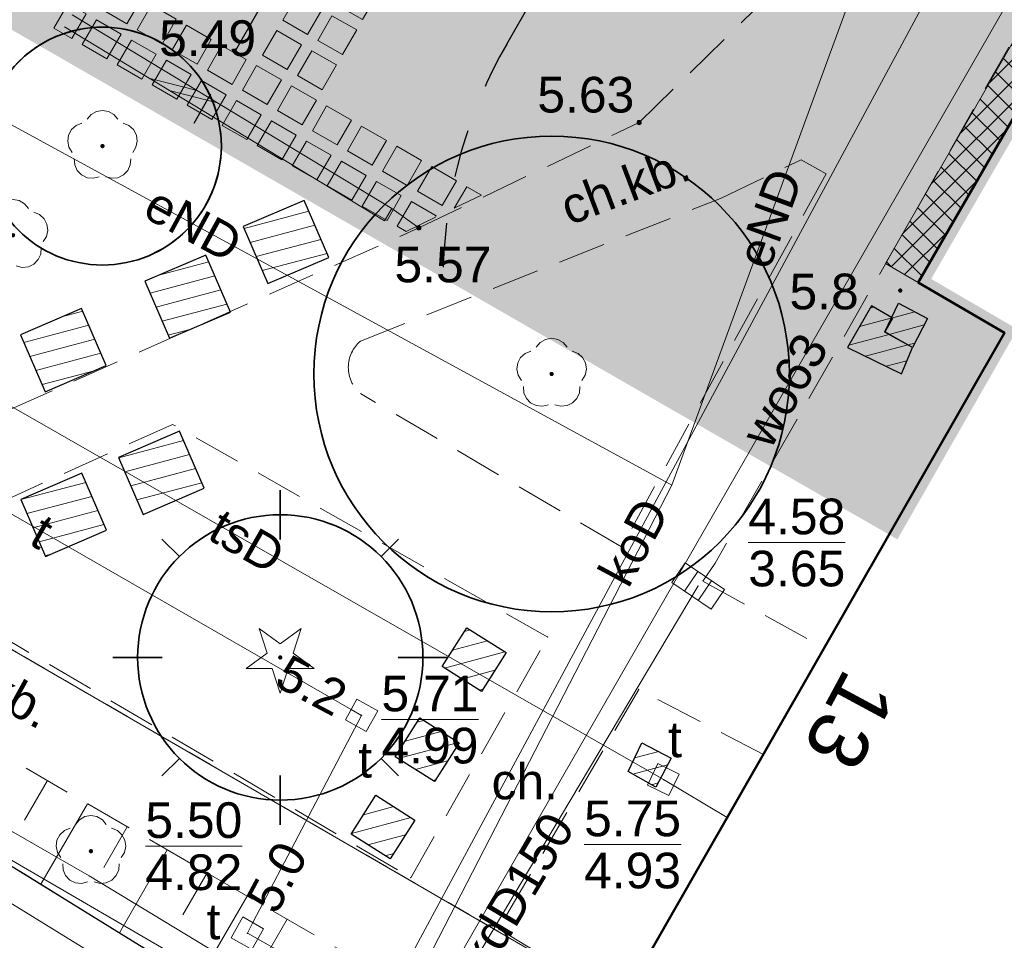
# Model space of a CAD drawing. Extents: x 5477758 to 5478338, y 5918274 to 5918502.
# Tile 65 of 155: x 5477929 to 5477949, y 5918414 to 5918433. Entities that reach past the tile are written whole.
import ezdxf
from ezdxf.enums import TextEntityAlignment as Align

# ---------------------------------------------------------------- set-up
doc = ezdxf.new("R2010")
doc.units = 0
doc.header["$PDSIZE"] = 0.75
for name, pattern in [('budynki akt$0$DASHED', [19.05, 12.7, -6.35]), ('L_0_06', [2, 1.5, -0.5]), ('PRZER1-1', [2, 1, -1]), ('PRZER2-1', [3, 2, -1]), ('PRZER3-1', [4, 3, -1])]:
    doc.linetypes.add(name, pattern=pattern)
doc.layers.get('0').update_dxf_attribs({"linetype": 'CONTINUOUS', "lineweight": 13})
for name, color, linetype, lineweight in [('0_chodnik do naprawy', 7, 'CONTINUOUS', 0), ('0_granica 10m od okien', 7, 'CONTINUOUS', 0), ('0_NAWIERZCHNIA UTWARDZONA_CHODNIK', 254, 'CONTINUOUS', 0), ('0_PROJEKTOWANA ZIELEŃ NISKA-TRAWA', 63, 'CONTINUOUS', 0), ('0_PŁYTA CHODNIKOWA_BETONOWA', 7, 'CONTINUOUS', 0), ('0_ZIELEŃ NISKA ISTNIEJACA', 76, 'CONTINUOUS', 0), ('A_GRANICA OPRACOWANIA', 7, 'CONTINUOUS', 0), ('GEPADR_O', 236, 'CONTINUOUS', 18), ('GESBZO', 7, 'CONTINUOUS', 50), ('GESDZI', 7, 'CONTINUOUS', 18), ('GESUZY', 96, 'PRZER1-1', 18), ('GSLKRW', 7, 'CONTINUOUS', 25), ('GSPPRB', 7, 'CONTINUOUS', 20), ('GSPRDI', 96, 'CONTINUOUS', 18), ('GSPRDL', 96, 'CONTINUOUS', 18), ('GSPWPN', 7, 'CONTINUOUS', 13), ('GSPWPN_O', 7, 'CONTINUOUS', 13), ('GSSDSO', 7, 'CONTINUOUS', 18), ('GSSKOA', 7, 'PRZER3-1', 18), ('GSSKOD', 7, 'PRZER2-1', 18), ('GSSKOD_O', 7, 'PRZER2-1', 18), ('GSSZSN', 7, 'PRZER2-1', 18), ('GULEPR', 1, 'CONTINUOUS', 18), ('GULEPR_O', 1, 'CONTINUOUS', 18), ('GULKPR', 36, 'CONTINUOUS', 18), ('GULKPR_O', 36, 'CONTINUOUS', 18), ('GULTPR', 30, 'CONTINUOUS', 18), ('GULTPR_O', 30, 'CONTINUOUS', 18), ('GULWPR', 5, 'CONTINUOUS', 18), ('GULWPR_O', 5, 'CONTINUOUS', 18), ('GUPIKP', 7, 'CONTINUOUS', 18), ('GUPIWZ', 7, 'CONTINUOUS', 18), ('GUPIWZ_O', 7, 'CONTINUOUS', 18), ('GUPKKS', 36, 'CONTINUOUS', 18), ('GUPPRZ', 7, 'CONTINUOUS', 18), ('GUPPRZ_O', 7, 'CONTINUOUS', 18), ('OT_Rzedna', 7, 'CONTINUOUS', 18), ('pomiar', 7, 'CONTINUOUS', 18), ('wysokosci', 7, 'CONTINUOUS', 18), ('ZZ_grupa', 60, 'CONTINUOUS', 30), ('ZZ_grupa-krzewow-szraf', 60, 'CONTINUOUS', 13), ('ZZ_korona', 94, 'CONTINUOUS', 35)]:
    doc.layers.add(name, color=color, linetype=linetype, lineweight=lineweight)
doc.styles.add('GEO-INFO', font='arial.ttf')
pattern_1 = [(194.933, (5477837.84446, 5918344.9947), (0.08181636, -0.3067773), [])]
pattern_2 = [(194.933, (5477838.29312, 5918344.3774), (0.08181636, -0.3067773), [])]

# ---------------------------------------------------------------- blocks, each defined once
blk = doc.blocks.new('POINT')
at = {"color": 0}
blk.add_point((0, 0), dxfattribs=at)
blk = doc.blocks.new('ODTN_2')
at = {"color": 0}
for points in [[(-1.5, -0.5), (0.5, 0.5)], [(-0.5, -0.5), (1.5, 0.5)]]:
    blk.add_lwpolyline(points, dxfattribs=at)
blk = doc.blocks.new('SPDIP')
blk.add_hatch(color=0).paths.add_polyline_path([(0, -0.09), (0.027812, -0.085595), (0.052901, -0.072812), (0.072812, -0.052901), (0.085595, -0.027812), (0.09, 0), (0.085595, 0.027812), (0.072812, 0.052901), (0.052901, 0.072812), (0.027812, 0.085595), (0, 0.09), (-0.027812, 0.085595), (-0.052901, 0.072812), (-0.072812, 0.052901), (-0.085595, 0.027812), (-0.09, 0), (-0.085595, -0.027812), (-0.072812, -0.052901), (-0.052901, -0.072812), (-0.027812, -0.085595)])
at = {"color": 0}
blk.add_lwpolyline([(0.544942, 0.177062), (1.426676, -0.463555), (0.336792, -0.463555), (0, -1.500096), (-0.336792, -0.463555), (-1.426676, -0.463555), (-0.544942, 0.177062), (-0.881734, 1.213603), (0, 0.572986), (0.881734, 1.213603)], close=True, dxfattribs=at)
blk = doc.blocks.new('KOLO')
blk.add_hatch(color=0).paths.add_polyline_path([(-0.5, 0), (-0.482963, -0.12941), (-0.433013, -0.25), (-0.353553, -0.353553), (-0.25, -0.433013), (-0.12941, -0.482963), (0, -0.5), (0.12941, -0.482963), (0.25, -0.433013), (0.353553, -0.353553), (0.433013, -0.25), (0.482963, -0.12941), (0.5, 0), (0.482963, 0.12941), (0.433013, 0.25), (0.353553, 0.353553), (0.25, 0.433013), (0.12941, 0.482963), (0, 0.5), (-0.12941, 0.482963), (-0.25, 0.433013), (-0.353553, 0.353553), (-0.433013, 0.25), (-0.482963, 0.12941)])
blk = doc.blocks.new('SUUS05')
at = {"color": 0}
blk.add_lwpolyline([(0.5, -0.25), (-0.5, -0.25), (-0.5, 0.25), (0.5, 0.25)], close=True, dxfattribs=at)
for points in [[(-0.175, -0.25), (-0.175, 0.25)], [(0.175, -0.25), (0.175, 0.25)]]:
    blk.add_lwpolyline(points, dxfattribs=at)
blk = doc.blocks.new('KWADRAT_NIEPRZEZR')
at = {"color": 0}
blk.add_lwpolyline([(-0.5, -0.5), (0.5, -0.5), (0.5, 0.5), (-0.5, 0.5)], close=True, dxfattribs=at)
blk = doc.blocks.new('SPDLP')
blk.add_hatch(color=0).paths.add_polyline_path([(0, -0.09), (0.027812, -0.085595), (0.052901, -0.072812), (0.072812, -0.052901), (0.085595, -0.027812), (0.09, 0), (0.085595, 0.027812), (0.072812, 0.052901), (0.052901, 0.072812), (0.027812, 0.085595), (0, 0.09), (-0.027812, 0.085595), (-0.052901, 0.072812), (-0.072812, 0.052901), (-0.085595, 0.027812), (-0.09, 0), (-0.085595, -0.027812), (-0.072812, -0.052901), (-0.052901, -0.072812), (-0.027812, -0.085595)])
at = {"color": 0}
for points in [[(-0.648554, 1.126667), (-0.481106, 1.325358), (-0.255912, 1.454989), (0, 1.5), (0.255912, 1.454989), (0.481106, 1.325358), (0.648554, 1.126667)], [(-1.271938, -0.268652), (-1.40916, -0.048001), (-1.462858, 0.20623), (-1.426585, 0.463525), (-1.304695, 0.693003), (-1.11182, 0.867117), (-0.871109, 0.964971)], [(0.871109, 0.964971), (1.11182, 0.867117), (1.304695, 0.693003), (1.426585, 0.463525), (1.462858, 0.20623), (1.40916, -0.048001), (1.271938, -0.268652)], [(-0.137547, -1.292703), (-0.389802, -1.355024), (-0.648184, -1.327532), (-0.881678, -1.213525), (-1.062258, -1.026689), (-1.168249, -0.78945), (-1.186929, -0.530282)], [(1.186929, -0.530282), (1.168249, -0.78945), (1.062258, -1.026689), (0.881678, -1.213525), (0.648184, -1.327532), (0.389802, -1.355024), (0.137547, -1.292703)]]:
    blk.add_lwpolyline(points, dxfattribs=at)
blk = doc.blocks.new('OTRN')
at = {"linetype": 'Continuous', "lineweight": 13}
blk.add_hatch(color=0, dxfattribs=at).paths.add_polyline_path([(0, -0.091, 1), (0, 0.091, 1)])
at = {"color": 0, "linetype": 'Continuous', "lineweight": 13}
blk.add_circle((0, 0), 0.0906, dxfattribs=at)
blk = doc.blocks.new('PŁYTY BETONOWE_1')
at = {"lineweight": 0}
for points in [[(5477952.536, 5918441.789), (5477952.24, 5918441.268), (5477951.798, 5918441.522), (5477952.097, 5918442.042)], [(5477952.091, 5918441.007), (5477951.795, 5918440.485), (5477951.348, 5918440.742), (5477951.648, 5918441.262)], [(5477951.646, 5918440.224), (5477951.349, 5918439.703), (5477950.899, 5918439.963), (5477951.198, 5918440.482)], [(5477951.201, 5918439.442), (5477950.904, 5918438.921), (5477950.449, 5918439.183), (5477950.749, 5918439.703)], [(5477950.756, 5918438.66), (5477950.459, 5918438.139), (5477950, 5918438.403), (5477950.3, 5918438.923)], [(5477950.31, 5918437.878), (5477950.014, 5918437.357), (5477949.551, 5918437.623), (5477949.85, 5918438.143)], [(5477949.865, 5918437.096), (5477949.569, 5918436.575), (5477949.101, 5918436.843), (5477949.401, 5918437.363)], [(5477949.42, 5918436.314), (5477949.124, 5918435.794), (5477948.652, 5918436.064), (5477948.952, 5918436.583)]]:
    blk.add_hatch(color=254, dxfattribs=at).paths.add_polyline_path(points)
h = blk.add_hatch(color=254, dxfattribs=at)
h.paths.add_polyline_path([(5477936.237, 5918429.541), (5477936.757, 5918429.241), (5477937.057, 5918429.761), (5477936.537, 5918430.061)])
h.paths.add_polyline_path([(5477932.65, 5918430.627), (5477932.13, 5918430.927), (5477932.43, 5918431.446), (5477932.95, 5918431.147)])
h.paths.add_polyline_path([(5477937.493, 5918428.817), (5477936.974, 5918429.117), (5477937.273, 5918429.636), (5477937.793, 5918429.337)])
h.paths.add_polyline_path([(5477935.596, 5918428.929), (5477935.076, 5918429.229), (5477935.376, 5918429.749), (5477935.896, 5918429.449)])
h.paths.add_polyline_path([(5477934.123, 5918429.778), (5477933.603, 5918430.078), (5477933.903, 5918430.598), (5477934.423, 5918430.298)])
h.paths.add_polyline_path([(5477936.021, 5918429.666), (5477935.501, 5918429.965), (5477935.8, 5918430.485), (5477936.32, 5918430.186)])
h.paths.add_polyline_path([(5477935.284, 5918430.09), (5477934.764, 5918430.39), (5477935.064, 5918430.91), (5477935.584, 5918430.61)])
h.paths.add_polyline_path([(5477933.811, 5918430.939), (5477933.291, 5918431.239), (5477933.591, 5918431.758), (5477934.111, 5918431.459)])
h.paths.add_polyline_path([(5477933.075, 5918431.363), (5477932.555, 5918431.663), (5477932.854, 5918432.183), (5477933.374, 5918431.883)])
h.paths.add_polyline_path([(5477931.914, 5918431.051), (5477931.394, 5918431.351), (5477931.694, 5918431.871), (5477932.213, 5918431.571)])
h.paths.add_polyline_path([(5477931.602, 5918432.212), (5477931.082, 5918432.512), (5477931.381, 5918433.032), (5477931.901, 5918432.732)])
h.paths.add_polyline_path([(5477930.441, 5918431.9), (5477929.921, 5918432.2), (5477930.221, 5918432.72), (5477930.74, 5918432.42)])
h.paths.add_polyline_path([(5477935.288, 5918434.704), (5477934.989, 5918434.184), (5477935.509, 5918433.885), (5477935.808, 5918434.405)])
h.paths.add_polyline_path([(5477936.137, 5918436.177), (5477935.838, 5918435.657), (5477936.358, 5918435.358), (5477936.657, 5918435.878)])
h.paths.add_polyline_path([(5477931.177, 5918431.476), (5477930.657, 5918431.775), (5477930.957, 5918432.295), (5477931.477, 5918431.996)])
h.paths.add_polyline_path([(5477930.865, 5918432.637), (5477930.345, 5918432.936), (5477930.645, 5918433.456), (5477931.165, 5918433.156)])
h.paths.add_polyline_path([(5477934.864, 5918433.968), (5477934.564, 5918433.448), (5477935.084, 5918433.148), (5477935.384, 5918433.668)])
h.paths.add_polyline_path([(5477936.449, 5918435.016), (5477936.15, 5918434.497), (5477936.67, 5918434.197), (5477936.969, 5918434.717)])
h.paths.add_polyline_path([(5477937.298, 5918436.489), (5477936.999, 5918435.969), (5477937.518, 5918435.67), (5477937.818, 5918436.19)])
h.paths.add_polyline_path([(5477935.813, 5918428.805), (5477936.112, 5918429.324), (5477936.632, 5918429.025), (5477936.333, 5918428.505)])
h.paths.add_polyline_path([(5477934.86, 5918429.354), (5477934.34, 5918429.653), (5477934.639, 5918430.173), (5477935.159, 5918429.874)])
h.paths.add_polyline_path([(5477934.548, 5918430.515), (5477934.028, 5918430.814), (5477934.327, 5918431.334), (5477934.847, 5918431.034)])
h.paths.add_polyline_path([(5477933.387, 5918430.203), (5477932.867, 5918430.502), (5477933.166, 5918431.022), (5477933.686, 5918430.722)])
h.paths.add_polyline_path([(5477934.972, 5918431.251), (5477934.452, 5918431.551), (5477934.752, 5918432.071), (5477935.272, 5918431.771)])
h.paths.add_polyline_path([(5477936.025, 5918434.28), (5477935.725, 5918433.76), (5477936.245, 5918433.46), (5477936.545, 5918433.98)])
h.paths.add_polyline_path([(5477936.562, 5918436.914), (5477936.262, 5918436.394), (5477936.782, 5918436.094), (5477937.081, 5918436.614)])
h.paths.add_polyline_path([(5477935.176, 5918432.807), (5477934.877, 5918432.287), (5477935.396, 5918431.988), (5477935.696, 5918432.507)])
h.paths.add_polyline_path([(5477934.44, 5918433.231), (5477934.14, 5918432.712), (5477934.66, 5918432.412), (5477934.96, 5918432.932)])
h.paths.add_polyline_path([(5477936.874, 5918435.753), (5477936.574, 5918435.233), (5477937.094, 5918434.933), (5477937.394, 5918435.453)])
h.paths.add_polyline_path([(5477932.338, 5918431.788), (5477931.818, 5918432.087), (5477932.118, 5918432.607), (5477932.638, 5918432.308)])
h.paths.add_polyline_path([(5477935.601, 5918433.543), (5477935.301, 5918433.024), (5477935.821, 5918432.724), (5477936.12, 5918433.244)])
h.paths.add_polyline_path([(5477935.713, 5918435.441), (5477935.413, 5918434.921), (5477935.933, 5918434.621), (5477936.233, 5918435.141)])
h.paths.add_polyline_path([(5477933.716, 5918431.975), (5477934.015, 5918432.495), (5477934.535, 5918432.195), (5477934.236, 5918431.675)])
h.paths.add_polyline_path([(5477929.704, 5918432.325), (5477929.328, 5918432.542), (5477929.627, 5918433.062), (5477930.004, 5918432.844)])
h.paths.add_polyline_path([(5477930.129, 5918433.061), (5477929.752, 5918433.278), (5477930.052, 5918433.798), (5477930.428, 5918433.581)])
h.paths.add_polyline_path([(5477936.549, 5918428.38), (5477936.733, 5918428.274), (5477937.351, 5918428.569), (5477937.369, 5918428.6), (5477936.849, 5918428.9)])
h.paths.add_polyline_path([(5477937.776, 5918428.772), (5477937.749, 5918428.759), (5477938.01, 5918429.212), (5477938.321, 5918429.033)])
for points in [[(5477952.536, 5918441.789), (5477952.24, 5918441.268), (5477951.798, 5918441.522), (5477952.097, 5918442.042), (5477952.536, 5918441.789)], [(5477952.091, 5918441.007), (5477951.795, 5918440.485), (5477951.348, 5918440.742), (5477951.648, 5918441.262), (5477952.091, 5918441.007)], [(5477951.646, 5918440.224), (5477951.349, 5918439.703), (5477950.899, 5918439.963), (5477951.198, 5918440.482), (5477951.646, 5918440.224)], [(5477951.201, 5918439.442), (5477950.904, 5918438.921), (5477950.449, 5918439.183), (5477950.749, 5918439.703), (5477951.201, 5918439.442)], [(5477950.756, 5918438.66), (5477950.459, 5918438.139), (5477950, 5918438.403), (5477950.3, 5918438.923), (5477950.756, 5918438.66)], [(5477950.31, 5918437.878), (5477950.014, 5918437.357), (5477949.551, 5918437.623), (5477949.85, 5918438.143), (5477950.31, 5918437.878)], [(5477949.865, 5918437.096), (5477949.569, 5918436.575), (5477949.101, 5918436.843), (5477949.401, 5918437.363), (5477949.865, 5918437.096)], [(5477936.562, 5918436.914), (5477936.262, 5918436.394), (5477936.782, 5918436.094), (5477937.081, 5918436.614), (5477936.562, 5918436.914)], [(5477937.298, 5918436.489), (5477936.999, 5918435.969), (5477937.518, 5918435.67), (5477937.818, 5918436.19), (5477937.298, 5918436.489)], [(5477949.42, 5918436.314), (5477949.124, 5918435.794), (5477948.652, 5918436.064), (5477948.952, 5918436.583), (5477949.42, 5918436.314)], [(5477936.137, 5918436.177), (5477935.838, 5918435.657), (5477936.358, 5918435.358), (5477936.657, 5918435.878), (5477936.137, 5918436.177)], [(5477936.874, 5918435.753), (5477936.574, 5918435.233), (5477937.094, 5918434.933), (5477937.394, 5918435.453), (5477936.874, 5918435.753)], [(5477935.713, 5918435.441), (5477935.413, 5918434.921), (5477935.933, 5918434.621), (5477936.233, 5918435.141), (5477935.713, 5918435.441)], [(5477936.449, 5918435.016), (5477936.15, 5918434.497), (5477936.67, 5918434.197), (5477936.969, 5918434.717), (5477936.449, 5918435.016)], [(5477935.288, 5918434.704), (5477934.989, 5918434.184), (5477935.509, 5918433.885), (5477935.808, 5918434.405), (5477935.288, 5918434.704)], [(5477936.025, 5918434.28), (5477935.725, 5918433.76), (5477936.245, 5918433.46), (5477936.545, 5918433.98), (5477936.025, 5918434.28)], [(5477934.864, 5918433.968), (5477934.564, 5918433.448), (5477935.084, 5918433.148), (5477935.384, 5918433.668), (5477934.864, 5918433.968)], [(5477930.129, 5918433.061), (5477929.752, 5918433.278), (5477930.052, 5918433.798), (5477930.428, 5918433.581), (5477930.129, 5918433.061)], [(5477935.601, 5918433.543), (5477935.301, 5918433.024), (5477935.821, 5918432.724), (5477936.12, 5918433.244), (5477935.601, 5918433.543)], [(5477930.865, 5918432.637), (5477930.345, 5918432.936), (5477930.645, 5918433.456), (5477931.165, 5918433.156), (5477930.865, 5918432.637)], [(5477934.44, 5918433.231), (5477934.14, 5918432.712), (5477934.66, 5918432.412), (5477934.96, 5918432.932), (5477934.44, 5918433.231)], [(5477929.704, 5918432.325), (5477929.328, 5918432.542), (5477929.627, 5918433.062), (5477930.004, 5918432.844), (5477929.704, 5918432.325)], [(5477931.602, 5918432.212), (5477931.082, 5918432.512), (5477931.381, 5918433.032), (5477931.901, 5918432.732), (5477931.602, 5918432.212)], [(5477930.441, 5918431.9), (5477929.921, 5918432.2), (5477930.221, 5918432.72), (5477930.74, 5918432.42), (5477930.441, 5918431.9)], [(5477935.176, 5918432.807), (5477934.877, 5918432.287), (5477935.396, 5918431.988), (5477935.696, 5918432.507), (5477935.176, 5918432.807)], [(5477932.338, 5918431.788), (5477931.818, 5918432.087), (5477932.118, 5918432.607), (5477932.638, 5918432.308), (5477932.338, 5918431.788)], [(5477934.236, 5918431.675), (5477933.716, 5918431.975), (5477934.015, 5918432.495), (5477934.535, 5918432.195), (5477934.236, 5918431.675)], [(5477931.177, 5918431.476), (5477930.657, 5918431.775), (5477930.957, 5918432.295), (5477931.477, 5918431.996), (5477931.177, 5918431.476)], [(5477933.075, 5918431.363), (5477932.555, 5918431.663), (5477932.854, 5918432.183), (5477933.374, 5918431.883), (5477933.075, 5918431.363)], [(5477931.914, 5918431.051), (5477931.394, 5918431.351), (5477931.694, 5918431.871), (5477932.213, 5918431.571), (5477931.914, 5918431.051)], [(5477934.972, 5918431.251), (5477934.452, 5918431.551), (5477934.752, 5918432.071), (5477935.272, 5918431.771), (5477934.972, 5918431.251)], [(5477933.811, 5918430.939), (5477933.291, 5918431.239), (5477933.591, 5918431.758), (5477934.111, 5918431.459), (5477933.811, 5918430.939)], [(5477932.65, 5918430.627), (5477932.13, 5918430.927), (5477932.43, 5918431.446), (5477932.95, 5918431.147), (5477932.65, 5918430.627)], [(5477934.548, 5918430.515), (5477934.028, 5918430.814), (5477934.327, 5918431.334), (5477934.847, 5918431.034), (5477934.548, 5918430.515)], [(5477933.387, 5918430.203), (5477932.867, 5918430.502), (5477933.166, 5918431.022), (5477933.686, 5918430.722), (5477933.387, 5918430.203)], [(5477935.284, 5918430.09), (5477934.764, 5918430.39), (5477935.064, 5918430.91), (5477935.584, 5918430.61), (5477935.284, 5918430.09)], [(5477934.123, 5918429.778), (5477933.603, 5918430.078), (5477933.903, 5918430.598), (5477934.423, 5918430.298), (5477934.123, 5918429.778)], [(5477936.021, 5918429.666), (5477935.501, 5918429.965), (5477935.8, 5918430.485), (5477936.32, 5918430.186), (5477936.021, 5918429.666)], [(5477934.86, 5918429.354), (5477934.34, 5918429.653), (5477934.639, 5918430.173), (5477935.159, 5918429.874), (5477934.86, 5918429.354)], [(5477936.237, 5918429.541), (5477936.757, 5918429.241), (5477937.057, 5918429.761), (5477936.537, 5918430.061), (5477936.237, 5918429.541)], [(5477935.596, 5918428.929), (5477935.076, 5918429.229), (5477935.376, 5918429.749), (5477935.896, 5918429.449), (5477935.596, 5918428.929)], [(5477937.493, 5918428.817), (5477936.974, 5918429.117), (5477937.273, 5918429.636), (5477937.793, 5918429.337), (5477937.493, 5918428.817)], [(5477936.112, 5918429.324), (5477935.813, 5918428.805), (5477936.333, 5918428.505), (5477936.632, 5918429.025), (5477936.112, 5918429.324)], [(5477937.776, 5918428.772), (5477937.749, 5918428.759), (5477938.01, 5918429.212), (5477938.321, 5918429.033), (5477937.776, 5918428.772)], [(5477937.351, 5918428.569), (5477937.369, 5918428.6), (5477936.849, 5918428.9), (5477936.549, 5918428.38), (5477936.733, 5918428.274), (5477937.351, 5918428.569)]]:
    blk.add_lwpolyline(points)

msp = doc.modelspace()

# ---------------------------------------------------------------- hatches: boundary and pattern name
at = {"layer": '0_chodnik do naprawy'}
h = msp.add_hatch(dxfattribs=at)
h.set_pattern_fill('ANSI37', color=0, scale=0.1, style=0)
h.set_pattern_definition([(45, (0, 0), (-0.224506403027, 0.224506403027), []), (135, (0, 0), (-0.224506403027, -0.224506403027), [])])
h.paths.add_polyline_path([(5477964.141, 5918455.941), (5477963.369, 5918456.364), (5477946.91, 5918427.756), (5477947.596, 5918427.361)])
at = {"layer": '0_NAWIERZCHNIA UTWARDZONA_CHODNIK'}
msp.add_hatch(color=256, dxfattribs=at).paths.add_polyline_path([(5477962.493, 5918459.043), (5477957.044, 5918449.527), (5477951.796, 5918440.362), (5477947.988, 5918433.712), (5477937.075, 5918428.498), (5477936.605, 5918428.29), (5477938.473, 5918427.16), (5477943.438, 5918429.127), (5477945.135, 5918429.94), (5477945.396, 5918429.792), (5477945.658, 5918429.644), (5477944.382, 5918427.315), (5477942.909, 5918424.629), (5477944.585, 5918423.669), (5477946.91, 5918427.756), (5477947.596, 5918427.361), (5477965.541, 5918458.35), (5477963.011, 5918459.841)])
at = {"layer": '0_PROJEKTOWANA ZIELEŃ NISKA-TRAWA'}
msp.add_hatch(color=256, dxfattribs=at).paths.add_polyline_path([(5477942.306, 5918430.997), (5477947.983, 5918433.703), (5477949.436, 5918436.242), (5477953.903, 5918444.042), (5477959.215, 5918453.318), (5477962.493, 5918459.043), (5477948.916, 5918466.833), (5477947.646, 5918464.613), (5477946.342, 5918462.333), (5477945.486, 5918462.774), (5477939.44, 5918452.148), (5477938.387, 5918450.296), (5477937.482, 5918448.706), (5477936.617, 5918447.185), (5477937.415, 5918446.75), (5477934.243, 5918441.209), (5477930.138, 5918434.043), (5477929.384, 5918432.886), (5477929.711, 5918432.688), (5477936.098, 5918428.824), (5477936.372, 5918428.658), (5477936.822, 5918428.386)])
at = {"layer": '0_ZIELEŃ NISKA ISTNIEJACA'}
msp.add_hatch(color=256, dxfattribs=at).paths.add_polyline_path([(5477924.666, 5918437.385), (5477923.692, 5918435.686), (5477947.085, 5918422.232), (5477949.411, 5918426.304), (5477947.596, 5918427.361), (5477964.141, 5918455.941), (5477965.541, 5918458.35), (5477962.976, 5918459.861), (5477946.654, 5918469.478), (5477945.054, 5918470.42), (5477943.997, 5918471.043), (5477933.005, 5918451.912), (5477933.004, 5918451.909)])
at = {"layer": 'ZZ_grupa-krzewow-szraf'}
h = msp.add_hatch(dxfattribs=at)
h.set_pattern_fill('ANSI31', color=256, scale=0.1, angle=90)
h.set_pattern_definition([(194.933, (5477837.31246, 5918345.02718), (0.08181636, -0.3067773), [])])
h.paths.add_polyline_path([(5477933.402, 5918428.534), (5477933.917, 5918427.335), (5477935.2, 5918427.886), (5477934.684, 5918429.085)])
h = msp.add_hatch(dxfattribs=at)
h.set_pattern_fill('ANSI31', color=256, scale=0.1, angle=90)
h.set_pattern_definition(pattern_1)
h.paths.add_polyline_path([(5477931.333, 5918427.384), (5477931.848, 5918426.185), (5477933.131, 5918426.736), (5477932.616, 5918427.936)])
h = msp.add_hatch(dxfattribs=at)
h.set_pattern_fill('ANSI31', color=256, scale=0.1, angle=90)
h.set_pattern_definition(pattern_2)
h.paths.add_polyline_path([(5477946.893, 5918426.32), (5477947.474, 5918425.989), (5477947.795, 5918426.603), (5477947.182, 5918426.924)])
h = msp.add_hatch(dxfattribs=at)
h.set_pattern_fill('ANSI31', color=256, scale=0.1, angle=90)
h.set_pattern_definition(pattern_1)
h.paths.add_polyline_path([(5477928.719, 5918426.262), (5477929.234, 5918425.062), (5477930.517, 5918425.613), (5477930.002, 5918426.813)])
h = msp.add_hatch(dxfattribs=at)
h.set_pattern_fill('ANSI31', color=256, scale=0.1, angle=90)
h.set_pattern_definition(pattern_2)
edge = h.paths.add_edge_path()
edge.add_line((5477947.037, 5918426.622), (5477946.613, 5918426.866))
edge.add_line((5477946.613, 5918426.866), (5477946.11, 5918425.992))
edge.add_line((5477946.11, 5918425.992), (5477947.246, 5918425.441))
edge.add_line((5477947.246, 5918425.441), (5477947.474, 5918425.989))
edge.add_line((5477947.474, 5918425.989), (5477946.897, 5918426.318))
edge.add_line((5477946.897, 5918426.318), (5477947.062, 5918426.608))
h = msp.add_hatch(dxfattribs=at)
h.set_pattern_fill('ANSI31', color=256, scale=0.1, angle=90)
h.set_pattern_definition(pattern_1)
h.paths.add_polyline_path([(5477930.78, 5918423.681), (5477931.295, 5918422.482), (5477932.578, 5918423.033), (5477932.063, 5918424.232)])
h = msp.add_hatch(dxfattribs=at)
h.set_pattern_fill('ANSI31', color=256, scale=0.1, angle=90)
h.set_pattern_definition(pattern_1)
h.paths.add_polyline_path([(5477928.725, 5918422.798), (5477929.24, 5918421.599), (5477930.523, 5918422.15), (5477930.008, 5918423.349)])
h = msp.add_hatch(dxfattribs=at)
h.set_pattern_fill('ANSI31', color=256, scale=0.1, angle=90)
h.set_pattern_definition(pattern_1)
h.paths.add_polyline_path([(5477937.585, 5918419.285), (5477938.41, 5918418.762), (5477938.928, 5918419.579), (5477938.103, 5918420.102)])
h = msp.add_hatch(dxfattribs=at)
h.set_pattern_fill('ANSI31', color=256, scale=0.1, angle=90)
h.set_pattern_definition(pattern_1)
h.paths.add_polyline_path([(5477936.597, 5918417.389), (5477937.422, 5918416.866), (5477937.94, 5918417.683), (5477937.115, 5918418.206)])
h = msp.add_hatch(dxfattribs=at)
h.set_pattern_fill('ANSI31', color=256, scale=0.1, angle=90)
h.set_pattern_definition(pattern_1)
h.paths.add_polyline_path([(5477941.497, 5918417.08), (5477942.078, 5918416.749), (5477942.4, 5918417.363), (5477941.786, 5918417.684)])
h = msp.add_hatch(dxfattribs=at)
h.set_pattern_fill('ANSI31', color=256, scale=0.1, angle=90)
h.set_pattern_definition(pattern_1)
h.paths.add_polyline_path([(5477935.67, 5918415.765), (5477936.494, 5918415.242), (5477937.013, 5918416.059), (5477936.188, 5918416.582)])

# ---------------------------------------------------------------- linework, layer by layer
at = {"layer": '0_chodnik do naprawy', "color": 0}
msp.add_lwpolyline([(5477964.141, 5918455.941), (5477963.369, 5918456.364), (5477946.91, 5918427.756), (5477947.596, 5918427.361), (5477964.141, 5918455.941)], dxfattribs=at)
at = {"layer": '0_granica 10m od okien', "color": 1, "linetype": 'PRZER1-1', "lineweight": 30}
for points in [[(5477938.942, 5918432.371), (5477955.6, 5918461.143)], [(5477941.676, 5918446.931), (5477932.36, 5918430.701)]]:
    msp.add_lwpolyline(points, dxfattribs=at)
msp.add_lwpolyline([(5477938.942, 5918432.371, 0.122354), (5477937.606, 5918427.684)], format="xyb", dxfattribs=at)
at = {"layer": 'A_GRANICA OPRACOWANIA', "color": 1, "linetype": 'budynki akt$0$DASHED', "ltscale": 0.1, "const_width": 0.4}
msp.add_lwpolyline([(5477924.666, 5918437.385), (5477923.68, 5918435.693), (5477947.085, 5918422.232), (5477949.411, 5918426.304), (5477947.596, 5918427.361), (5477964.141, 5918455.941), (5477965.541, 5918458.35), (5477956.078, 5918463.925), (5477947.799, 5918468.803), (5477947.799, 5918468.803), (5477943.997, 5918471.043), (5477943.489, 5918470.182), (5477933.716, 5918453.151), (5477933.004, 5918451.909), (5477924.666, 5918437.385)], dxfattribs=at)
at = {"layer": 'GESBZO', "color": 7, "linetype": 'Continuous', "lineweight": 50}
msp.add_lwpolyline([(5477947.596, 5918427.361), (5477964.141, 5918455.941), (5477973.257, 5918450.553), (5477957.124, 5918422.592), (5477958.789, 5918421.465), (5477950.46, 5918406.9), (5477941.35, 5918412.22), (5477949.411, 5918426.304)], close=True, dxfattribs=at)
at = {"layer": 'GESDZI', "color": 7, "linetype": 'Continuous', "lineweight": 18}
for points in [[(5477937.825, 5918494.464), (5477897.61, 5918435.89), (5477897.31, 5918433.06), (5477897.73, 5918431.34), (5477913.96, 5918422.85), (5477918.68, 5918425.35), (5477941.35, 5918412.22), (5477950.46, 5918406.9), (5477958.503, 5918401.94)], [(5477958.503, 5918401.94), (5477950.46, 5918406.9), (5477941.35, 5918412.22), (5477918.68, 5918425.35), (5477913.96, 5918422.85), (5477922.92, 5918418.17), (5477916.33, 5918408.95), (5477972.897, 5918373.915)]]:
    msp.add_lwpolyline(points, dxfattribs=at)
at = {"layer": 'GESUZY', "color": 96, "linetype": 'PRZER1-1', "lineweight": 18, "ltscale": 0.5}
for points in [[(5477958.503, 5918401.94), (5477950.46, 5918406.9), (5477941.35, 5918412.22), (5477918.68, 5918425.35), (5477913.96, 5918422.85), (5477897.73, 5918431.34), (5477897.31, 5918433.06), (5477897.61, 5918435.89), (5477937.825, 5918494.464)], [(5477937.825, 5918494.464), (5477897.61, 5918435.89), (5477897.31, 5918433.06), (5477897.73, 5918431.34), (5477913.96, 5918422.85), (5477918.68, 5918425.35), (5477941.35, 5918412.22), (5477950.46, 5918406.9), (5477958.503, 5918401.94)]]:
    msp.add_lwpolyline(points, dxfattribs=at)
at = {"layer": 'GSLKRW', "color": 7, "linetype": 'Continuous', "lineweight": 25}
msp.add_lwpolyline([(5477920.002, 5918420.365), (5477922.774, 5918418.644), (5477934.671, 5918411.296), (5477936.246, 5918410.3), (5477952.54, 5918400.183)], dxfattribs=at)
at = {"layer": 'GSPPRB', "color": 7, "linetype": 'Continuous', "lineweight": 20}
for p in [(5477947.596, 5918427.361), (5477939.806, 5918419.904), (5477941.721, 5918418.806), (5477943.582, 5918416.114), (5477936.925, 5918414.846), (5477938.77, 5918413.769)]:
    msp.add_point(p, dxfattribs=at)
at = {"layer": 'GSSDSO', "color": 7, "linetype": 'Continuous', "lineweight": 18}
msp.add_lwpolyline([(5477929.64, 5918432.731), (5477936.372, 5918428.658), (5477936.527, 5918428.915), (5477929.805, 5918432.982)], dxfattribs=at)
at = {"layer": 'GSSKOA', "color": 7, "linetype": 'PRZER3-1', "lineweight": 18, "ltscale": 0.5}
msp.add_lwpolyline([(5477895.308, 5918432.497, 0.01241), (5477895.353, 5918432.004, 0.157577), (5477897.052, 5918428.743), (5477911.178, 5918420.326, 0.107372), (5477915.322, 5918419.772, 0.229991), (5477917.649, 5918421.865), (5477920.002, 5918420.365), (5477922.774, 5918418.644), (5477934.671, 5918411.296), (5477936.246, 5918410.3), (5477952.54, 5918400.183), (5477955.756, 5918401.59), (5477958.309, 5918402.569), (5477959.059, 5918402.92)], format="xyb", dxfattribs=at)
at = {"layer": 'GSSKOD', "color": 7, "linetype": 'PRZER2-1', "lineweight": 18, "ltscale": 0.5}
for points in [[(5477924.632, 5918422.726), (5477928.468, 5918424.674), (5477937.092, 5918428.506), (5477941.728, 5918430.721), (5477947.221, 5918436.084), (5477951.574, 5918440.386), (5477956.873, 5918449.535), (5477962.493, 5918459.043), (5477964.446, 5918462.055), (5477967.996, 5918468.433), (5477968.236, 5918468.933)], [(5477963.369, 5918456.364), (5477953.957, 5918440.129), (5477943.324, 5918421.46), (5477943.065, 5918421.081), (5477945.62, 5918419.676), (5477944.34, 5918417.44), (5477941.721, 5918418.806)], [(5477939.806, 5918419.904), (5477931.916, 5918424.377), (5477926.715, 5918422.022), (5477926.742, 5918420.853)], [(5477926.742, 5918420.853), (5477936.925, 5918414.846)], [(5477936.925, 5918414.846), (5477939.806, 5918419.904)], [(5477941.721, 5918418.806), (5477938.77, 5918413.769)], [(5477938.77, 5918413.769), (5477941.353, 5918412.218), (5477950.459, 5918406.901), (5477954.279, 5918404.806)]]:
    msp.add_lwpolyline(points, dxfattribs=at)
msp.add_lwpolyline([(5477945.658, 5918429.644), (5477941.358, 5918421.799), (5477935.865, 5918425.024, -0.463504), (5477935.87, 5918426.128), (5477943.438, 5918429.127), (5477945.135, 5918429.94)], format="xyb", close=True, dxfattribs=at)
at = {"layer": 'GSSZSN', "color": 7, "linetype": 'PRZER2-1', "lineweight": 18, "ltscale": 0.5}
for points in [[(5477935.768, 5918413.141), (5477934.671, 5918411.296), (5477922.774, 5918418.644), (5477923.641, 5918420.151)], [(5477923.641, 5918420.151), (5477935.768, 5918413.141)]]:
    msp.add_lwpolyline(points, dxfattribs=at)
at = {"layer": 'GSSZSN', "color": 7, "linetype": 'Continuous', "lineweight": 18, "flags": 128}
for points in [[(5477929.284, 5918416.889), (5477928.802, 5918416.054)], [(5477930.124, 5918416.403), (5477929.145, 5918414.709)], [(5477930.964, 5918415.918), (5477930.468, 5918415.058)], [(5477931.804, 5918415.432), (5477930.797, 5918413.689)], [(5477932.644, 5918414.947), (5477932.133, 5918414.063)], [(5477933.484, 5918414.461), (5477932.448, 5918412.669)], [(5477934.324, 5918413.976), (5477933.799, 5918413.067)]]:
    msp.add_lwpolyline(points, dxfattribs=at)
at = {"layer": 'GULEPR', "color": 1, "linetype": 'Continuous', "lineweight": 18}
for points in [[(5477956.997, 5918399.286), (5477946.078, 5918405.328), (5477936.07, 5918410.789), (5477942.415, 5918423.098), (5477922.29, 5918434.078), (5477912.965, 5918439.958), (5477903.098, 5918445.156)], [(5477957.09, 5918399.45), (5477955.548, 5918400.414), (5477947.165, 5918405.69), (5477945.326, 5918406.96), (5477944.742, 5918407.21), (5477944.409, 5918407.308), (5477943.687, 5918407.502), (5477942.91, 5918407.71), (5477940.285, 5918408.946), (5477937.356, 5918410.529), (5477930.158, 5918414.889), (5477924.924, 5918417.889), (5477918.703, 5918421.594), (5477904.953, 5918430.272), (5477898.015, 5918434.574), (5477896.72, 5918434.791)], [(5477956.855, 5918399.036), (5477949.833, 5918403.508), (5477944.777, 5918406.603), (5477944.059, 5918406.92), (5477942.974, 5918407.121), (5477940.705, 5918408.105), (5477938.886, 5918409.123), (5477933.346, 5918412.411), (5477923.958, 5918417.873), (5477918.134, 5918421.314), (5477906.504, 5918428.715), (5477897.757, 5918434.117), (5477896.584, 5918434.328), (5477896.452, 5918434.356)], [(5477942.415, 5918423.098), (5477946.525, 5918434.312), (5477950.737, 5918432.786)]]:
    msp.add_lwpolyline(points, dxfattribs=at)
at = {"layer": 'GULKPR', "color": 36, "linetype": 'Continuous', "lineweight": 18}
for points in [[(5477949.403, 5918436.363), (5477933.821, 5918407.446)], [(5477942.967, 5918420.979), (5477935.307, 5918408.134)]]:
    msp.add_lwpolyline(points, dxfattribs=at)
at = {"layer": 'GULTPR', "color": 30, "linetype": 'Continuous', "lineweight": 18}
for points in [[(5477924.72, 5918426.924), (5477942.238, 5918416.91), (5477943.582, 5918416.114)], [(5477922.67, 5918425.86), (5477935.673, 5918418.385), (5477935.89, 5918418.26), (5477933.606, 5918413.902), (5477933.49, 5918413.68), (5477943.93, 5918407.78), (5477945.066, 5918410.05)]]:
    msp.add_lwpolyline(points, dxfattribs=at)
at = {"layer": 'GULWPR', "color": 5, "linetype": 'Continuous', "lineweight": 18}
for points in [[(5477935.954, 5918409.731), (5477951.031, 5918435.946), (5477952.118, 5918435.312)], [(5477955.968, 5918397.472), (5477946.993, 5918402.936), (5477941.139, 5918406.6), (5477936.272, 5918409.44), (5477935.954, 5918409.731), (5477922.073, 5918418.277), (5477917.15, 5918417.448), (5477915.953, 5918418.122), (5477894.353, 5918430.945)]]:
    msp.add_lwpolyline(points, dxfattribs=at)
at = {"layer": 'GUPPRZ_O', "color": 36, "linetype": 'Continuous', "lineweight": 9, "flags": 128}
msp.add_lwpolyline([(5477944.024, 5918421.894), (5477946.063, 5918421.894)], dxfattribs=at)
at = {"layer": 'GUPPRZ_O', "color": 30, "linetype": 'Continuous', "lineweight": 9, "flags": 128}
for points in [[(5477936.308, 5918418.172), (5477938.347, 5918418.172)], [(5477940.57, 5918415.545), (5477942.608, 5918415.545)], [(5477931.343, 5918415.509), (5477933.382, 5918415.509)]]:
    msp.add_lwpolyline(points, dxfattribs=at)
at = {"layer": 'pomiar', "linetype": 'L_0_06', "lineweight": 13, "flags": 128}
msp.add_lwpolyline([(5477936.527, 5918428.915), (5477937.092, 5918428.506), (5477937.092, 5918428.506), (5477937.092, 5918428.506), (5477937.092, 5918428.506), (5477937.092, 5918428.506)], dxfattribs=at)
at = {"layer": 'ZZ_grupa', "elevation": 10.18}
for points in [[(5477933.917, 5918427.335), (5477935.2, 5918427.886), (5477934.684, 5918429.085), (5477933.402, 5918428.534), (5477933.917, 5918427.335)], [(5477931.848, 5918426.185), (5477933.131, 5918426.736), (5477932.616, 5918427.936), (5477931.333, 5918427.384), (5477931.848, 5918426.185)], [(5477929.234, 5918425.062), (5477930.517, 5918425.613), (5477930.002, 5918426.813), (5477928.719, 5918426.262), (5477929.234, 5918425.062)]]:
    msp.add_lwpolyline(points, dxfattribs=at)
at = {"layer": 'ZZ_grupa'}
for points in [[(5477947.182, 5918426.924), (5477947.795, 5918426.603), (5477947.474, 5918425.989), (5477946.893, 5918426.32), (5477947.182, 5918426.924)], [(5477947.037, 5918426.622), (5477946.613, 5918426.866), (5477946.11, 5918425.992), (5477947.246, 5918425.441), (5477947.474, 5918425.989), (5477946.897, 5918426.318), (5477947.062, 5918426.608)], [(5477931.295, 5918422.482), (5477932.578, 5918423.033), (5477932.063, 5918424.232), (5477930.78, 5918423.681), (5477931.295, 5918422.482)], [(5477929.24, 5918421.599), (5477930.523, 5918422.15), (5477930.008, 5918423.349), (5477928.725, 5918422.798), (5477929.24, 5918421.599)], [(5477938.41, 5918418.762), (5477937.585, 5918419.285), (5477938.103, 5918420.102), (5477938.928, 5918419.579), (5477938.41, 5918418.762)], [(5477937.422, 5918416.866), (5477936.597, 5918417.389), (5477937.115, 5918418.206), (5477937.94, 5918417.683), (5477937.422, 5918416.866)], [(5477941.786, 5918417.684), (5477942.4, 5918417.363), (5477942.078, 5918416.749), (5477941.497, 5918417.08), (5477941.786, 5918417.684)], [(5477936.494, 5918415.242), (5477935.67, 5918415.765), (5477936.188, 5918416.582), (5477937.013, 5918416.059), (5477936.494, 5918415.242)]]:
    msp.add_lwpolyline(points, dxfattribs=at)
at = {"layer": 'ZZ_korona'}
for p, q in [((5477934.18, 5918421.958), (5477934.18, 5918422.996)), ((5477932.058, 5918421.598), (5477931.691, 5918421.965)), ((5477936.301, 5918421.598), (5477936.668, 5918421.965)), ((5477931.699, 5918419.477), (5477930.66, 5918419.477)), ((5477936.66, 5918419.477), (5477937.699, 5918419.477)), ((5477932.058, 5918417.356), (5477931.691, 5918416.988)), ((5477936.301, 5918417.356), (5477936.668, 5918416.988)), ((5477934.18, 5918416.996), (5477934.18, 5918415.958))]:
    msp.add_line(p, q, dxfattribs=at)
at = {"layer": 'ZZ_korona', "ltscale": 0.25}
msp.add_circle((5477930.441, 5918430.226), 2.5, dxfattribs=at)
at = {"layer": 'ZZ_korona'}
for centre, radius in [((5477939.887, 5918425.436, 10.12), 5), ((5477934.18, 5918419.477), 3)]:
    msp.add_circle(centre, radius, dxfattribs=at)
msp.add_arc((5477930.441, 5918430.226), 2.5, 296.0071, 153.8023, dxfattribs=at)

# ---------------------------------------------------------------- block references
at = {"layer": '0_PŁYTA CHODNIKOWA_BETONOWA'}
msp.add_blockref('PŁYTY BETONOWE_1', (0.092, 0.16), dxfattribs=at)
at = {"layer": 'GSPRDI', "color": 96, "lineweight": 18, "xscale": 0.5, "yscale": 0.5}
msp.add_blockref('SPDIP', (5477934.18, 5918419.477), dxfattribs=at)
at = {"layer": 'GSPRDL', "color": 96, "lineweight": 18, "xscale": 0.5, "yscale": 0.5}
for p in [(5477930.441, 5918430.226), (5477928.56, 5918428.352), (5477939.887, 5918425.436), (5477930.198, 5918415.404)]:
    msp.add_blockref('SPDLP', p, dxfattribs=at)
at = {"layer": 'GSPWPN', "color": 7, "lineweight": 13, "xscale": 0.09, "yscale": 0.09}
msp.add_blockref('KOLO', (5477947.218, 5918427.19), dxfattribs=at)
at = {"layer": 'GSSDSO', "color": 7, "lineweight": 18, "xscale": 0.5, "yscale": 0.300000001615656, "rotation": 328.8230138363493}
msp.add_blockref('ODTN_2', (5477932.138, 5918431.395), dxfattribs=at)
at = {"layer": 'GUPIKP', "color": 30, "lineweight": 18, "xscale": 0.5, "yscale": 0.5}
for p in [(5477935.89, 5918418.26), (5477942.238, 5918416.91), (5477933.49, 5918413.68)]:
    msp.add_blockref('POINT', p, dxfattribs=at)
at = {"layer": 'GUPIWZ', "color": 7, "lineweight": 18, "xscale": 0.5, "yscale": 0.5}
for p, rotation in [((5477935.89, 5918418.26), 240.8090325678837), ((5477942.238, 5918416.91), 334.0389478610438), ((5477933.49, 5918413.68), 330.3715580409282)]:
    msp.add_blockref('KWADRAT_NIEPRZEZR', p, dxfattribs=dict(at, rotation=rotation))
at = {"layer": 'GUPKKS', "color": 36, "lineweight": 18, "rotation": 326.0035427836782}
msp.add_blockref('SUUS05', (5477942.967, 5918420.979), dxfattribs=at)
at = {"layer": 'GUPPRZ', "color": 36, "lineweight": 18}
msp.add_blockref('POINT', (5477942.967, 5918420.979), dxfattribs=at)
at = {"layer": 'GUPPRZ', "color": 30, "lineweight": 18}
for p in [(5477935.673, 5918418.385), (5477935.89, 5918418.26), (5477942.238, 5918416.91), (5477933.606, 5918413.902), (5477933.49, 5918413.68)]:
    msp.add_blockref('POINT', p, dxfattribs=at)
at = {"layer": 'OT_Rzedna', "color": 7, "linetype": 'Continuous', "xscale": 0.5, "yscale": 0.5, "zscale": 0.5}
for p in [(5477941.728, 5918430.721), (5477937.092, 5918428.506)]:
    msp.add_blockref('OTRN', p, dxfattribs=at)

# ---------------------------------------------------------------- texts
at = {"layer": 'GEPADR_O', "color": 236, "linetype": 'Continuous', "lineweight": 0, "style": 'GEO-INFO'}
msp.add_text('13', height=1.25, rotation=241.7231, dxfattribs=at).set_placement((5477947.169, 5918418.703), align=Align.TOP_LEFT)
at = {"layer": 'GSPWPN_O', "color": 7, "linetype": 'Continuous', "lineweight": 0, "style": 'GEO-INFO'}
msp.add_text('5.8', height=0.75, dxfattribs=at).set_placement((5477944.889, 5918426.795))
at = {"layer": 'GSSKOD_O', "color": 7, "linetype": 'Continuous', "lineweight": 0, "style": 'GEO-INFO'}
for rotation, p in [(20.7541, (5477941.426, 5918429.413)), (331.167, (5477928.08, 5918418.962))]:
    msp.add_text('ch.kb.', height=0.75, rotation=rotation, dxfattribs=at).set_placement(p, align=Align.MIDDLE)
msp.add_text('ch.', height=0.75, dxfattribs=at).set_placement((5477939.323, 5918416.884), align=Align.MIDDLE)
at = {"layer": 'GULEPR_O', "color": 1, "linetype": 'Continuous', "lineweight": 0, "style": 'GEO-INFO'}
msp.add_text('eND', height=0.75, rotation=69.8698, dxfattribs=at).set_placement((5477944.47, 5918428.705), align=Align.MIDDLE)
msp.add_text('eND', height=0.75, rotation=331.3817, dxfattribs=at).set_placement((5477932.352, 5918428.588), align=Align.MIDDLE_CENTER)
at = {"layer": 'GULKPR_O', "color": 36, "linetype": 'Continuous', "lineweight": 0, "style": 'GEO-INFO'}
msp.add_text('koD', height=0.75, rotation=61.681, dxfattribs=at).set_placement((5477941.612, 5918421.904), align=Align.MIDDLE_CENTER)
msp.add_text('kdD150', height=0.75, rotation=59.1894, dxfattribs=at).set_placement((5477939.137, 5918414.556), align=Align.MIDDLE)
at = {"layer": 'GULTPR_O', "color": 30, "linetype": 'Continuous', "lineweight": 0, "style": 'GEO-INFO'}
for s, rotation, p in [('tsD', 330.2447, (5477933.479, 5918421.917)), ('t', 330.106, (5477929.172, 5918422.122))]:
    msp.add_text(s, height=0.75, rotation=rotation, dxfattribs=at).set_placement(p, align=Align.MIDDLE)
at = {"layer": 'GULWPR_O', "color": 5, "linetype": 'Continuous', "lineweight": 0, "style": 'GEO-INFO'}
msp.add_text('wo63', height=0.75, rotation=60.0948, dxfattribs=at).set_placement((5477944.783, 5918425.096), align=Align.MIDDLE)
at = {"layer": 'GUPIWZ_O', "color": 7, "linetype": 'Continuous', "lineweight": 0, "style": 'GEO-INFO'}
for p in [(5477942.627, 5918417.38), (5477936.111, 5918416.952), (5477932.921, 5918413.552)]:
    msp.add_text('t', height=0.75, dxfattribs=at).set_placement(p, align=Align.RIGHT)
at = {"layer": 'GUPPRZ_O', "color": 36, "linetype": 'Continuous', "lineweight": 0, "style": 'GEO-INFO'}
for s, p in [('4.58', (5477944.024, 5918422.066)), ('3.65', (5477944.024, 5918420.971))]:
    msp.add_text(s, height=0.75, dxfattribs=at).set_placement(p)
at = {"layer": 'GUPPRZ_O', "color": 30, "linetype": 'Continuous', "lineweight": 0, "style": 'GEO-INFO'}
for s, rotation, p in [('5.2', 332.1176, (5477934.2, 5918419.232)), ('5.0', 61.7741, (5477933.763, 5918414.219))]:
    msp.add_text(s, height=0.75, rotation=rotation, dxfattribs=at).set_placement(p, align=Align.MIDDLE_LEFT)
for s, p in [('5.71', (5477936.308, 5918418.344)), ('4.99', (5477936.308, 5918417.249)), ('5.50', (5477931.343, 5918415.682)), ('5.75', (5477940.57, 5918415.718)), ('4.82', (5477931.343, 5918414.587)), ('4.93', (5477940.57, 5918414.623))]:
    msp.add_text(s, height=0.75, dxfattribs=at).set_placement(p)
at = {"layer": 'wysokosci', "color": 7, "style": 'GEO-INFO'}
for s, p in [('5.49', (5477931.633, 5918432.87)), ('5.63', (5477939.587, 5918431.682)), ('5.57', (5477936.582, 5918428.112))]:
    msp.add_text(s, height=0.75, dxfattribs=at).set_placement(p, align=Align.TOP_LEFT)

doc.saveas('drawing.dxf')
